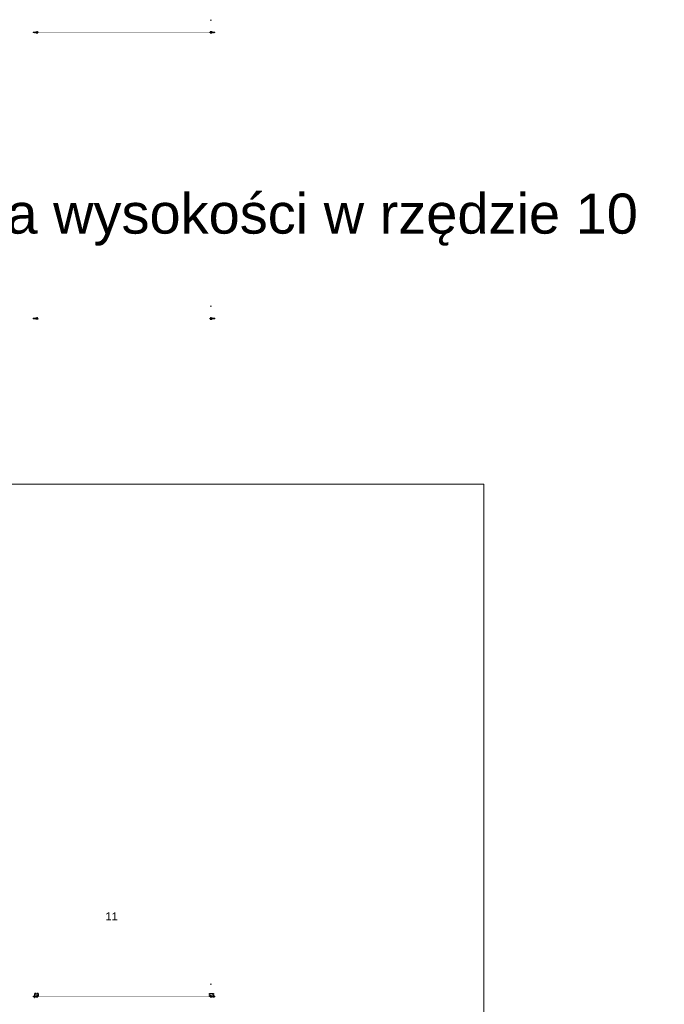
# Model space of a CAD drawing. Header units: millimetres. Extents: x -176817 to 571382, y -58489 to 156123.
# Tile 159 of 256: x -25308 to -9221, y 98837 to 123430. Entities that reach past the tile are written whole.
import ezdxf

# ---------------------------------------------------------------- set-up
doc = ezdxf.new("R2010")
doc.units = ezdxf.units.MM
doc.header["$LTSCALE"] = 0.2
for name, pattern in [('AM_ISO02W050', [7.5, 6, -1.5]), ('AM_ISO02W050x2', [3.75, 3, -0.75]), ('AM_ISO08W050', [18, 12, -1.5, 3, -1.5]), ('AM_ISO08W050x2', [9, 6, -0.75, 1.5, -0.75]), ('DASHED', [19.05, 12.7, -6.35]), ('HIDDEN', [9.525, 6.35, -3.175])]:
    doc.linetypes.add(name, pattern=pattern)
doc.layers.get('0').update_dxf_attribs({"lineweight": 13})
for name, color, linetype, lineweight in [('-A Siatka', 30, 'Continuous', 35), ('-AAA Kontur', 7, 'Continuous', 35), ('-AAA Widok', 2, 'Continuous', 30), ('-AAA Wymiar', 1, 'Continuous', 18), ('-KONTURY', 7, 'Continuous', 35), ('AM_0N', 7, 'Continuous', 13), ('AM_3N', 6, 'AM_ISO02W050', 13), ('AM_4N', 3, 'Continuous', 13), ('AM_7N', 4, 'AM_ISO08W050', 13), ('AM_8', 1, 'Continuous', 13)]:
    doc.layers.add(name, color=color, linetype=linetype, lineweight=lineweight)
doc.layers.add('-AAA Hiden', color=8, linetype='DASHED')
doc.layers.add('-AAA L-Opis', color=3, linetype='Continuous')
doc.styles.get("Standard").update_dxf_attribs({"font": 'arial.ttf'})

# ---------------------------------------------------------------- blocks, each defined once
blk = doc.blocks.new('*U1058')
at = {"layer": 'AM_0N'}
for p, q in [((6, -1), (-6, -1)), ((-6, -1), (-6, -2)), ((6, -2), (-6, -2)), ((-6, -2), (-2, -5)), ((3, -6), (-3, -6)), ((-3, -20), (-3, -6)), ((-3, -6), (-2, -6)), ((3, -20), (-3, -20)), ((-2, -21), (-3, -20)), ((2, -5), (-2, -5)), ((-2, -6), (-2, -5)), ((-2, -21), (2, -21)), ((6, -2), (2, -5)), ((2, -6), (2, -5)), ((3, -6), (2, -6)), ((2, -21), (3, -20)), ((3, -20), (3, -6)), ((6, -2), (6, -1))]:
    blk.add_line(p, q, dxfattribs=at)
at = {"layer": 'AM_3N', "linetype": 'AM_ISO02W050x2'}
for p, q in [((-3, -1), (0, -5)), ((-1, -4), (-1, -1)), ((1, -4), (-1, -4)), ((3, -1), (0, -5)), ((1, -4), (1, -1))]:
    blk.add_line(p, q, dxfattribs=at)
at = {"layer": 'AM_4N'}
for p, q in [((-2, -6), (-2, -21)), ((-2, -6), (-2, -6)), ((2, -6), (2, -21)), ((2, -6), (2, -6))]:
    blk.add_line(p, q, dxfattribs=at)
at = {"layer": 'AM_7N', "linetype": 'AM_ISO08W050x2'}
blk.add_line((0, 2), (0, -24), dxfattribs=at)
blk = doc.blocks.new('*U1059')
at = {"layer": 'AM_0N'}
for p, q in [((6, -12), (-6, -12)), ((-6, -12), (-6, -14)), ((-6, -14), (6, -14)), ((6, -14), (6, -12))]:
    blk.add_line(p, q, dxfattribs=at)
at = {"layer": 'AM_7N', "linetype": 'AM_ISO08W050x2'}
blk.add_line((0, -17), (0, -9), dxfattribs=at)
blk = doc.blocks.new('*U1060')
at = {"layer": 'AM_0N'}
for p, q in [((-6, -14), (-4, -14)), ((-6, -14), (-6, -18)), ((-6, -18), (-4, -19)), ((4, -14), (-4, -14)), ((4, -19), (-4, -19)), ((-3, -14), (-3, -18)), ((3, -14), (3, -18)), ((6, -14), (4, -14)), ((6, -18), (4, -19)), ((6, -14), (6, -18))]:
    blk.add_line(p, q, dxfattribs=at)
for centre, radius, start, end in [((-4, -16), 2.55, 55.5615, 115.5615), ((-4, -16), 2.55, 244.4385, 304.4385), ((0, -23), 9.54, 72.383, 107.617), ((0, -9), 9.54, 252.383, 287.617), ((4, -16), 2.55, 64.4385, 124.4385), ((4, -16), 2.55, 235.5615, 295.5615)]:
    blk.add_arc(centre, radius, start, end, dxfattribs=at)
at = {"layer": 'AM_7N', "linetype": 'AM_ISO08W050x2'}
blk.add_line((0, -11), (0, -22), dxfattribs=at)
blk = doc.blocks.new('okucie')
at = {"layer": 'AM_8'}
h = blk.add_hatch(dxfattribs=at)
h.set_pattern_fill('ANSI31', color=256, scale=0.5, style=0)
h.set_pattern_definition([(45, (-21727.3335, 85443.8012), (-1.122532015, 1.122532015), [])])
h.paths.add_polyline_path([(-4, -5), (-4, -4), (-6, -1), (-20, -1), (-20, -5)])
h.paths.add_polyline_path([(20, -5), (20, -1), (6, -1), (4, -4), (4, -5)])
h = blk.add_hatch(dxfattribs=at)
h.set_pattern_fill('ANSI31', color=256, scale=0.5, angle=90, style=0)
h.set_pattern_definition([(135, (-21776.6445, 85446.8), (-1.122532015, -1.122532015), [])])
h.paths.add_polyline_path([(-4, -8), (-20, -8), (-20, -12), (-4, -12)])
h.paths.add_polyline_path([(20, -8), (4, -8), (4, -12), (6, -12), (20, -12)])
at = {"layer": '-AAA Widok'}
for p, q in [((-4, -4, 0), (4, -4, 0)), ((-4, -12, 0), (-4, -8)), ((4, -12, 0), (4, -8))]:
    blk.add_line(p, q, dxfattribs=at)
for points in [[(-20, -5), (20, -5), (20, -1), (-20, -1)], [(-20, -12), (20, -12), (20, -8), (-20, -8)]]:
    blk.add_lwpolyline(points, close=True, dxfattribs=at)
at = {"layer": '-AAA Widok', "elevation": 0}
blk.add_lwpolyline([(-20, -5), (20, -5), (20, -1), (-20, -1)], close=True, dxfattribs=at)
for points in [[(-6, -1), (-4, -4), (-4, -5)], [(6, -1), (4, -4), (4, -5)]]:
    blk.add_lwpolyline(points, dxfattribs=at)
at = {"layer": '-AAA Wymiar'}
for p, q in [((-20, -8), (-20, -5)), ((20, -8), (20, -5))]:
    blk.add_line(p, q, dxfattribs=at)
at = {"layer": 'AM_0N'}
for name in ['*U1058', '*U1059', '*U1060']:
    blk.add_blockref(name, (0, 0), dxfattribs=at)
blk = doc.blocks.new('*U1096')
at = {"layer": 'AM_0N'}
for p, q in [((-4, 22), (-5, 21)), ((-5, -9), (-5, 21)), ((-5, 21), (5, 21)), ((-4, 22), (4, 22)), ((5, 21), (4, 22)), ((5, -9), (5, 21)), ((-10, -19), (-10, -14)), ((-10, -14), (-8, -14)), ((-10, -19), (-9, -19)), ((-5, -13), (-8, -13)), ((-8, -14), (-8, -13)), ((-8, -14), (8, -14)), ((8, -19), (-9, -19)), ((-5, -13), (-5, -9)), ((-5, -9), (5, -9)), ((-5, -9), (-5, -9)), ((5, -13), (-5, -13)), ((-5, -19), (-5, -14)), ((5, -13), (5, -9)), ((5, -9), (5, -9)), ((8, -13), (5, -13)), ((5, -19), (5, -14)), ((8, -14), (8, -13)), ((8, -14), (10, -14)), ((10, -19), (8, -19)), ((10, -19), (10, -14))]:
    blk.add_line(p, q, dxfattribs=at)
at = {"layer": 'AM_0N', "extrusion": (0, 0, -1)}
for centre, radius, start, end in [((7, -15), 4.34, 235.5531, 295.5531), ((0, -3), 16.2, 252.3875, 287.6125), ((-7, -15), 4.34, 244.4469, 304.4469)]:
    blk.add_arc(centre, radius, start, end, dxfattribs=at)
at = {"layer": 'AM_4N'}
for p, q in [((-4, -9), (-4, 22)), ((4, -9), (4, 22)), ((-4, -9), (-5, -9)), ((4, -9), (5, -9))]:
    blk.add_line(p, q, dxfattribs=at)
at = {"layer": 'AM_7N', "linetype": 'AM_ISO08W050x2'}
blk.add_line((0, -22), (0, 25), dxfattribs=at)
blk = doc.blocks.new('*U1097')
at = {"layer": 'AM_0N'}
for p, q in [((-10, 7), (10, 7)), ((-10, 5), (-10, 7)), ((10, 5), (-10, 5)), ((10, 7), (10, 5))]:
    blk.add_line(p, q, dxfattribs=at)
at = {"layer": 'AM_7N', "linetype": 'AM_ISO08W050x2'}
blk.add_line((0, 2), (0, 10), dxfattribs=at)
blk = doc.blocks.new('*U1098')
at = {"layer": 'AM_0N'}
for p, q in [((-9, 14), (-7, 15)), ((-9, 8), (-9, 14)), ((-9, 8), (-7, 7)), ((7, 15), (-7, 15)), ((7, 7), (-7, 7)), ((-5, 8), (-5, 14)), ((5, 8), (5, 14)), ((9, 14), (7, 15)), ((9, 8), (7, 7)), ((9, 8), (9, 14))]:
    blk.add_line(p, q, dxfattribs=at)
at = {"layer": 'AM_0N', "extrusion": (0, 0, -1)}
for centre, radius, start, end in [((7, 11), 4.08, 64.4385, 124.4385), ((7, 11), 4.08, 235.5615, 295.5615), ((0, 0), 15.3, 72.383, 107.617), ((0, 23), 15.3, 252.383, 287.617), ((-7, 11), 4.08, 55.5615, 115.5615), ((-7, 11), 4.08, 244.4385, 304.4385)]:
    blk.add_arc(centre, radius, start, end, dxfattribs=at)
at = {"layer": 'AM_7N', "linetype": 'AM_ISO08W050x2'}
blk.add_line((0, 4), (0, 18), dxfattribs=at)
blk = doc.blocks.new('*U1099')
at = {"layer": 'AM_0N'}
for p, q in [((-10, -11), (10, -11)), ((-10, -13), (-10, -11)), ((10, -13), (-10, -13)), ((10, -11), (10, -13))]:
    blk.add_line(p, q, dxfattribs=at)
at = {"layer": 'AM_7N', "linetype": 'AM_ISO08W050x2'}
blk.add_line((0, -16), (0, -8), dxfattribs=at)
blk = doc.blocks.new('*U1065')
at = {"layer": 'AM_0N'}
for p, q in [((-33, 4), (-32, 5)), ((-33, 4), (-33, -4)), ((-2, 5), (-32, 5)), ((-32, 5), (-32, -5)), ((2, 5), (-2, 5)), ((-2, 5), (-2, -5)), ((-2, 5), (-2, 5)), ((2, 5), (2, 8)), ((3, 8), (2, 8)), ((2, -5), (2, 5)), ((8, 10), (3, 10)), ((3, 10), (3, 8)), ((3, 8), (3, -8)), ((8, 5), (3, 5)), ((8, 10), (8, 8)), ((8, -9), (8, 8)), ((-32, -5), (-33, -4)), ((-2, -5), (-32, -5)), ((2, -5), (-2, -5)), ((-2, -5), (-2, -5)), ((2, -8), (2, -5)), ((3, -8), (2, -8)), ((8, -5), (3, -5)), ((3, -8), (3, -10)), ((8, -10), (3, -10)), ((8, -10), (8, -9))]:
    blk.add_line(p, q, dxfattribs=at)
for centre, radius, start, end in [((4, 7), 4.34, 325.5531, 25.5531), ((-8, 0), 16.2, 342.3875, 17.6125), ((4, -7), 4.34, 334.4469, 34.4469)]:
    blk.add_arc(centre, radius, start, end, dxfattribs=at)
at = {"layer": 'AM_4N'}
for p, q in [((-2, 4), (-33, 4)), ((-2, 4), (-2, 5)), ((-2, -4), (-33, -4)), ((-2, -4), (-2, -5))]:
    blk.add_line(p, q, dxfattribs=at)
at = {"layer": 'AM_7N', "linetype": 'AM_ISO08W050x2'}
blk.add_line((11, 0), (-36, 0), dxfattribs=at)
blk = doc.blocks.new('*U1066')
at = {"layer": 'AM_0N'}
for p, q in [((-20, 10), (-20, -10)), ((-18, 10), (-20, 10)), ((-18, -10), (-18, 10)), ((-20, -10), (-18, -10))]:
    blk.add_line(p, q, dxfattribs=at)
at = {"layer": 'AM_7N', "linetype": 'AM_ISO08W050x2'}
blk.add_line((-15, 0), (-23, 0), dxfattribs=at)
blk = doc.blocks.new('*U1067')
at = {"layer": 'AM_0N'}
for p, q in [((-27, 9), (-28, 7)), ((-28, -7), (-28, 7)), ((-21, 9), (-27, 9)), ((-21, 5), (-27, 5)), ((-21, 9), (-20, 7)), ((-20, -7), (-20, 7)), ((-27, -9), (-28, -7)), ((-21, -5), (-27, -5)), ((-21, -9), (-27, -9)), ((-21, -9), (-20, -7))]:
    blk.add_line(p, q, dxfattribs=at)
for centre, radius, start, end in [((-24, 7), 4.08, 154.4385, 214.4385), ((-13, 0), 15.3, 162.383, 197.617), ((-24, 7), 4.08, 325.5615, 25.5615), ((-36, 0), 15.3, 342.383, 17.617), ((-24, -7), 4.08, 145.5615, 205.5615), ((-24, -7), 4.08, 334.4385, 34.4385)]:
    blk.add_arc(centre, radius, start, end, dxfattribs=at)
at = {"layer": 'AM_7N', "linetype": 'AM_ISO08W050x2'}
blk.add_line((-17, 0), (-31, 0), dxfattribs=at)
blk = doc.blocks.new('*U1068')
at = {"layer": 'AM_0N'}
for p, q in [((0, 10), (0, -10)), ((2, 10), (0, 10)), ((2, -10), (2, 10)), ((0, -10), (2, -10))]:
    blk.add_line(p, q, dxfattribs=at)
at = {"layer": 'AM_7N', "linetype": 'AM_ISO08W050x2'}
blk.add_line((5, 0), (-3, 0), dxfattribs=at)
blk = doc.blocks.new('Okucie+śruba')
at = {"layer": '-AAA Widok', "color": 42, "xscale": -1, "rotation": 90}
blk.add_blockref('okucie', (-12, 0), dxfattribs=at)
at = {"layer": 'AM_0N', "color": 42}
for name in ['*U1065', '*U1067', '*U1066', '*U1068']:
    blk.add_blockref(name, (0, 0), dxfattribs=at)
blk = doc.blocks.new('*U1073')
at = {"layer": 'AM_0N'}
for p, q in [((-66, 5), (-67, 4)), ((-67, -4), (-67, 4)), ((-1, 5), (-66, 5)), ((-66, -5), (-66, 5)), ((3, 5), (-1, 5)), ((-1, -5), (-1, 5)), ((-1, 5), (-1, 5)), ((4, 8), (3, 8)), ((3, 8), (3, 5)), ((3, 5), (3, -5)), ((4, -8), (4, 8)), ((4, 8), (9, 8)), ((4, 8), (4, 8)), ((9, 0), (4, 0)), ((9, -8), (9, 8)), ((-67, -4), (-66, -5)), ((-1, -5), (-66, -5)), ((3, -5), (-1, -5)), ((-1, -5), (-1, -5)), ((3, -5), (3, -8)), ((4, -8), (3, -8)), ((4, -8), (9, -8)), ((4, -8), (4, -8))]:
    blk.add_line(p, q, dxfattribs=at)
for centre in [(-3, 4), (-3, -4)]:
    blk.add_arc(centre, 12.3, 339.7054, 20.2946, dxfattribs=at)
at = {"layer": 'AM_4N'}
for p, q in [((-1, 4), (-67, 4)), ((-1, 4), (-1, 5)), ((-1, -4), (-67, -4)), ((-1, -4), (-1, -5))]:
    blk.add_line(p, q, dxfattribs=at)
at = {"layer": 'AM_7N', "linetype": 'AM_ISO08W050x2'}
blk.add_line((12, 0), (-70, 0), dxfattribs=at)
blk = doc.blocks.new('*U1074')
at = {"layer": 'AM_0N'}
for p, q in [((42.5, 14), (22.5, 14)), ((22.5, 14), (22.5, 12)), ((22.5, 12), (42.5, 12)), ((42.5, 12), (42.5, 14))]:
    blk.add_line(p, q, dxfattribs=at)
at = {"layer": 'AM_7N', "linetype": 'AM_ISO08W050x2'}
blk.add_line((32.5, 9), (32.5, 17), dxfattribs=at)
blk = doc.blocks.new('*U1075')
at = {"layer": 'AM_0N'}
for p, q in [((23, 21), (25, 22)), ((23, 15), (23, 21)), ((23, 15), (25, 14)), ((25, 22), (40, 22)), ((25, 14), (40, 14)), ((28, 15), (28, 21)), ((37, 15), (37, 21)), ((42, 21), (40, 22)), ((42, 15), (40, 14)), ((42, 15), (42, 21))]:
    blk.add_line(p, q, dxfattribs=at)
for centre, radius, start, end in [((26, 18), 4.08, 55.5615, 115.5615), ((26, 18), 4.08, 244.4385, 304.4385), ((32, 7), 15.3, 72.383, 107.617), ((32, 30), 15.3, 252.383, 287.617), ((39, 18), 4.08, 64.4385, 124.4385), ((39, 18), 4.08, 235.5615, 295.5615)]:
    blk.add_arc(centre, radius, start, end, dxfattribs=at)
at = {"layer": 'AM_7N', "linetype": 'AM_ISO08W050x2'}
blk.add_line((32, 11), (32, 25), dxfattribs=at)
blk = doc.blocks.new('*U1076')
at = {"layer": 'AM_0N'}
for p, q in [((-37, 10), (-37, -10)), ((-35, 10), (-37, 10)), ((-35, -10), (-35, 10)), ((-37, -10), (-35, -10))]:
    blk.add_line(p, q, dxfattribs=at)
at = {"layer": 'AM_7N', "linetype": 'AM_ISO08W050x2'}
blk.add_line((-32, 0), (-40, 0), dxfattribs=at)
blk = doc.blocks.new('*U1077')
at = {"layer": 'AM_0N'}
for p, q in [((-44, 9), (-45, 7)), ((-45, -7), (-45, 7)), ((-38, 9), (-44, 9)), ((-38, 5), (-44, 5)), ((-38, 9), (-37, 7)), ((-37, -7), (-37, 7)), ((-44, -9), (-45, -7)), ((-38, -5), (-44, -5)), ((-38, -9), (-44, -9)), ((-38, -9), (-37, -7))]:
    blk.add_line(p, q, dxfattribs=at)
for centre, radius, start, end in [((-41, 7), 4.08, 154.4385, 214.4385), ((-30, 0), 15.3, 162.383, 197.617), ((-42, 7), 4.08, 325.5615, 25.5615), ((-53, 0), 15.3, 342.383, 17.617), ((-41, -7), 4.08, 145.5615, 205.5615), ((-42, -7), 4.08, 334.4385, 34.4385)]:
    blk.add_arc(centre, radius, start, end, dxfattribs=at)
at = {"layer": 'AM_7N', "linetype": 'AM_ISO08W050x2'}
blk.add_line((-34, 0), (-48, 0), dxfattribs=at)
blk = doc.blocks.new('*U1078')
at = {"layer": 'AM_0N'}
for p, q in [((43, 9), (23, 9)), ((23, 9), (23, 7)), ((23, 7), (43, 7)), ((43, 7), (43, 9))]:
    blk.add_line(p, q, dxfattribs=at)
at = {"layer": 'AM_7N', "linetype": 'AM_ISO08W050x2'}
blk.add_line((33, 4), (33, 12), dxfattribs=at)
blk = doc.blocks.new('*U1079')
at = {"layer": 'AM_0N'}
for p, q in [((43, 7), (23, 7)), ((23, 7), (23, 5)), ((23, 5), (43, 5)), ((43, 5), (43, 7))]:
    blk.add_line(p, q, dxfattribs=at)
at = {"layer": 'AM_7N', "linetype": 'AM_ISO08W050x2'}
blk.add_line((33, 2), (33, 10), dxfattribs=at)
blk = doc.blocks.new('*U1080')
at = {"layer": 'AM_0N'}
for p, q in [((43, -6), (23, -6)), ((23, -6), (23, -8)), ((23, -8), (43, -8)), ((43, -8), (43, -6))]:
    blk.add_line(p, q, dxfattribs=at)
at = {"layer": 'AM_7N', "linetype": 'AM_ISO08W050x2'}
blk.add_line((33, -11), (33, -3), dxfattribs=at)
blk = doc.blocks.new('*U1081')
at = {"layer": 'AM_0N'}
for p, q in [((28, 26), (28, 25)), ((28, 26), (37, 26)), ((28, -9), (28, 25)), ((28, 25), (38, 25)), ((38, 25), (37, 26)), ((38, -9), (38, 25)), ((23, -20), (23, -15)), ((23, -15), (25, -15)), ((23, -20), (24, -20)), ((41, -20), (24, -20)), ((28, -14), (25, -14)), ((25, -15), (25, -14)), ((25, -15), (40, -15)), ((28, -9), (38, -9)), ((28, -9), (28, -10)), ((28, -14), (28, -10)), ((37, -14), (28, -14)), ((28, -20), (28, -15)), ((38, -9), (37, -10)), ((37, -14), (37, -10)), ((40, -14), (37, -14)), ((37, -20), (37, -15)), ((40, -15), (40, -14)), ((40, -15), (42, -15)), ((42, -20), (41, -20)), ((42, -20), (42, -15))]:
    blk.add_line(p, q, dxfattribs=at)
at = {"layer": 'AM_0N', "extrusion": (0, 0, -1)}
for centre, radius, start, end in [((-25, -16), 4.34, 235.5531, 295.5531), ((-33, -4), 16.2, 252.3875, 287.6125), ((-40, -16), 4.34, 244.4469, 304.4469)]:
    blk.add_arc(centre, radius, start, end, dxfattribs=at)
at = {"layer": 'AM_4N'}
for p, q in [((28, -9), (28, 26)), ((37, -9), (37, 26)), ((28, -9), (28, -10)), ((37, -9), (37, -10))]:
    blk.add_line(p, q, dxfattribs=at)
at = {"layer": 'AM_7N', "linetype": 'AM_ISO08W050x2'}
blk.add_line((33, -23), (33, 29), dxfattribs=at)
blk = doc.blocks.new('*U1082')
at = {"layer": 'AM_0N'}
for p, q in [((22.5, -12), (42.5, -12)), ((22.5, -14), (22.5, -12)), ((42.5, -14), (22.5, -14)), ((42.5, -12), (42.5, -14))]:
    blk.add_line(p, q, dxfattribs=at)
at = {"layer": 'AM_7N', "linetype": 'AM_ISO08W050x2'}
blk.add_line((32.5, -9), (32.5, -17), dxfattribs=at)
blk = doc.blocks.new('N3')
at = {"layer": '-AAA Widok'}
blk.add_lwpolyline([(52, -12), (5, -12, -0.414214), (0, -7), (0, 7, -0.414214), (5, 12), (52, 12), (52, 9), (5, 9, 0.414214), (3, 7), (3, -7, 0.414214), (5, -9), (52, -9)], format="xyb", close=True, dxfattribs=at)
blk.add_lwpolyline([(52, 12), (52, 9), (5, 9, 0.414214), (3, 7), (3, -7, 0.414214), (5, -9), (52, -9), (52, -12)], format="xyb", dxfattribs=at)
at = {"layer": '-AAA Widok', "color": 42, "rotation": 180}
blk.add_blockref('okucie', (32, -7), dxfattribs=at)
at = {"layer": 'AM_0N'}
for name in ['*U1073', '*U1081']:
    blk.add_blockref(name, (0, 0), dxfattribs=at)
at = {"layer": 'AM_0N', "color": 42}
for name in ['*U1077', '*U1076', '*U1074', '*U1075', '*U1078', '*U1079', '*U1082', '*U1080']:
    blk.add_blockref(name, (0, 0), dxfattribs=at)
blk = doc.blocks.new('Profil rev.B zm.rz.10')
at = {"layer": '-A Siatka', "linetype": 'HIDDEN', "const_width": 3, "elevation": 0}
for points in [[(652, 1113), (652, 1063), (25, -6), (-30, -6)], [(1364, 1113), (1364, 1059), (727, 1059), (727, 1059), (727, 1113)], [(11523, 567), (11523, 567), (8789, 1063), (8789, 1063), (8789, 1113)], [(33882, -350), (29505, -350)]]:
    blk.add_lwpolyline(points, dxfattribs=at)
for points in [[(1439, 1113), (1439, 1059), (3540, 578, 0.125183), (3555, 578), (4714, 1058), (4714, 1113)], [(4789, 1113), (4789, 1063), (7541, 577, 0.143564), (7555, 579), (8714, 1063), (8714, 1113)], [(12714, 1113), (12714, 1062), (11974, 730, -0.144191), (11974, 730), (11974, 730), (11974, 782)], [(12789, 1113), (12789, 1063), (15541, 577, 0.143564), (15555, 579), (16714, 1063), (16714, 1113)], [(16789, 1113), (16789, 1063), (19541, 577, 0.143564), (19555, 579), (20714, 1063), (20714, 1113)], [(20789, 1113), (20789, 1063), (23541, 577, 0.143564), (23555, 579), (24714, 1063), (24714, 1113)], [(24789, 1113), (24789, 1063), (27534, -347, 0.095882), (27543, -348), (28669, -348), (28669, -301)], [(19595, 769), (19595, 729), (19592, 623, -0.414214), (19546, 577)], [(23595, 769), (23595, 729), (23591, 623, -0.414214), (23545, 577)]]:
    blk.add_lwpolyline(points, format="xyb", dxfattribs=at)
at = {"layer": '-AAA Wymiar', "color": 3, "elevation": 0}
for points in [[(19289, 1695), (19289, 1649), (20714, 1060), (20714, 1113)], [(23289, 1695), (23289, 1649), (24714, 1060), (24714, 1113)]]:
    blk.add_lwpolyline(points, dxfattribs=at)
at = {"layer": '-KONTURY'}
blk.add_line((33861, -30, 0), (33861, -50, 0), dxfattribs=at)
at = {"color": 241, "linetype": 'HIDDEN', "const_width": 3, "elevation": 0}
for points in [[(19289, 1695), (19289, 1649), (20714, 1060), (20714, 1103)], [(23289, 1695), (23289, 1649), (24714, 1060), (24714, 1103)]]:
    blk.add_lwpolyline(points, dxfattribs=at)
at = {"layer": '-AAA Kontur', "xscale": -0.9999999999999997, "rotation": 349.7377725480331}
blk.add_blockref('N3', (11539, 565, 0), dxfattribs=at)
at = {"layer": '-AAA Kontur'}
blk.add_blockref('N3', (29492, -349, 0), dxfattribs=at)
at = {"layer": '-AAA Kontur', "xscale": -1}
blk.add_blockref('N3', (33893, -349, 0), dxfattribs=at)
at = {"layer": '-AAA Widok', "color": 42}
blk.add_blockref('okucie', (0, 1), dxfattribs=at)
at = {"layer": '-AAA Wymiar', "xscale": -1}
for p in [(19284, 1669, 0), (23284, 1669), (721, 1083, 0), (1433, 1083, 0), (4784, 1083, 0), (8784, 1083, 0), (12784, 1083, 0), (16784, 1083, 0), (20784, 1083, 0), (24784, 1083, 0), (11969, 759, 0)]:
    blk.add_blockref('Okucie+śruba', p, dxfattribs=at)
at = {"layer": '-AAA Wymiar'}
for p in [(657, 1083, 0), (1369, 1083, 0), (4720, 1083, 0), (8720, 1083, 0), (12720, 1083, 0), (16720, 1083, 0), (20720, 1083, 0), (24720, 1083, 0), (19601, 749, 0), (23601, 749, 0), (28674, -328, 0)]:
    blk.add_blockref('Okucie+śruba', p, dxfattribs=at)
at = {"layer": 'AM_0N', "color": 42}
for name in ['*U1096', '*U1097', '*U1098', '*U1099']:
    blk.add_blockref(name, (0, 0), dxfattribs=at)
blk = doc.blocks.new('A$C0ED537D3')
at = {"layer": '-AAA Hiden', "extrusion": (0, 1, 0)}
blk.add_lwpolyline([(0, 0), (-50, 0)], dxfattribs=at)
at = {"layer": '-AAA Hiden', "extrusion": (-1, 0, 0)}
blk.add_lwpolyline([(3.5, 0), (0, 0)], dxfattribs=at)
for points, elevation in [([(0, 0), (100, 0)], -50), ([(95.5, 0), (17, 0)], -42)]:
    blk.add_lwpolyline(points, dxfattribs=dict(at, elevation=elevation))
at = {"layer": '-AAA Hiden', "extrusion": (0, 1, 0)}
for points, elevation in [([(-33, 0), (-4.5, 0)], -8), ([(-50, 0), (-46.5, 0)], -100)]:
    blk.add_lwpolyline(points, dxfattribs=dict(at, elevation=elevation))
at = {"layer": '-AAA Hiden', "extrusion": (0, 0, -1)}
for centre, radius, start, end in [((-4.5, -3.5), 4.5, 270, 0), ((-33, -17), 9, 90, 180), ((-46.5, -95.5), 4.5, 270, 0)]:
    blk.add_arc(centre, radius, start, end, dxfattribs=at)

msp = doc.modelspace()

# ---------------------------------------------------------------- linework, layer by layer
at = {"layer": '-A Siatka', "linetype": 'HIDDEN', "const_width": 3, "elevation": 0}
msp.add_lwpolyline([(-20515.8493, 123110.7078), (-24892.0724, 123110.7078)], dxfattribs=at)
at = {"layer": '-AAA Hiden', "elevation": 0}
for points in [[(-24840.3332, 99103.4731), (-24890.3332, 99103.4731), (-24890.3332, 99101.5617, 0.4142135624), (-24885.2447, 99096.4731), (-24852.4218, 99096.4731, -0.4142135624), (-24847.3332, 99091.3845), (-24847.3332, 99038.5617, 0.4142135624), (-24842.2447, 99033.4731), (-24840.3332, 99033.4731)], [(-20569.2819, 99103.9051), (-20519.2819, 99103.9051), (-20519.2819, 99101.9936, -0.4142135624), (-20524.3705, 99096.9051), (-20557.1933, 99096.9051, 0.4142135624), (-20562.2819, 99091.8165), (-20562.2819, 99038.9936, -0.4142135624), (-20567.3705, 99033.9051), (-20569.2819, 99033.9051)]]:
    msp.add_lwpolyline(points, format="xyb", close=True, dxfattribs=at)
at = {"layer": '-AAA Wymiar'}
msp.add_lwpolyline([(-76935.9172, 111829.6356), (-13722.9978, 111829.6356), (-13722.9978, 73878.5495), (-76935.9172, 73878.5495)], close=True, dxfattribs=at)
at = {"layer": '-KONTURY'}
msp.add_line((-20536.0452, 123430.2063, 0), (-20536.0452, 123410.2063, 0), dxfattribs=at)

# ---------------------------------------------------------------- block references
at = {"layer": '-AAA Hiden', "xscale": -1}
msp.add_blockref('A$C0ED537D3', (-24890.3332, 99103.4731, 0), dxfattribs=at)
at = {"layer": '-AAA Hiden'}
msp.add_blockref('A$C0ED537D3', (-20519.2819, 99103.9051, 0), dxfattribs=at)
at = {"layer": '-AAA Kontur'}
msp.add_blockref('N3', (-24905.3212, 123111.2063, 0), dxfattribs=at)
at = {"layer": '-AAA Kontur', "xscale": -1}
msp.add_blockref('N3', (-20504.2939, 123111.2063, 0), dxfattribs=at)
at = {"layer": '-AAA Widok'}
for p in [(-54397.416, 116315.1256), (-54397.416, 99381.014)]:
    msp.add_blockref('Profil rev.B zm.rz.10', p, dxfattribs=at)

# ---------------------------------------------------------------- texts
at = {"layer": '-AAA L-Opis', "attachment_point": 5}
for s, insert, char_height in [('\\A1;zmiana wysokości w rzędzie 10', (-19622.7704, 118434.9051), 1000), ('\\A1;11', (-23014.6804, 101033.5186), 200)]:
    msp.add_mtext(s, dxfattribs=dict(at, insert=insert, char_height=char_height))

doc.saveas('drawing.dxf')
